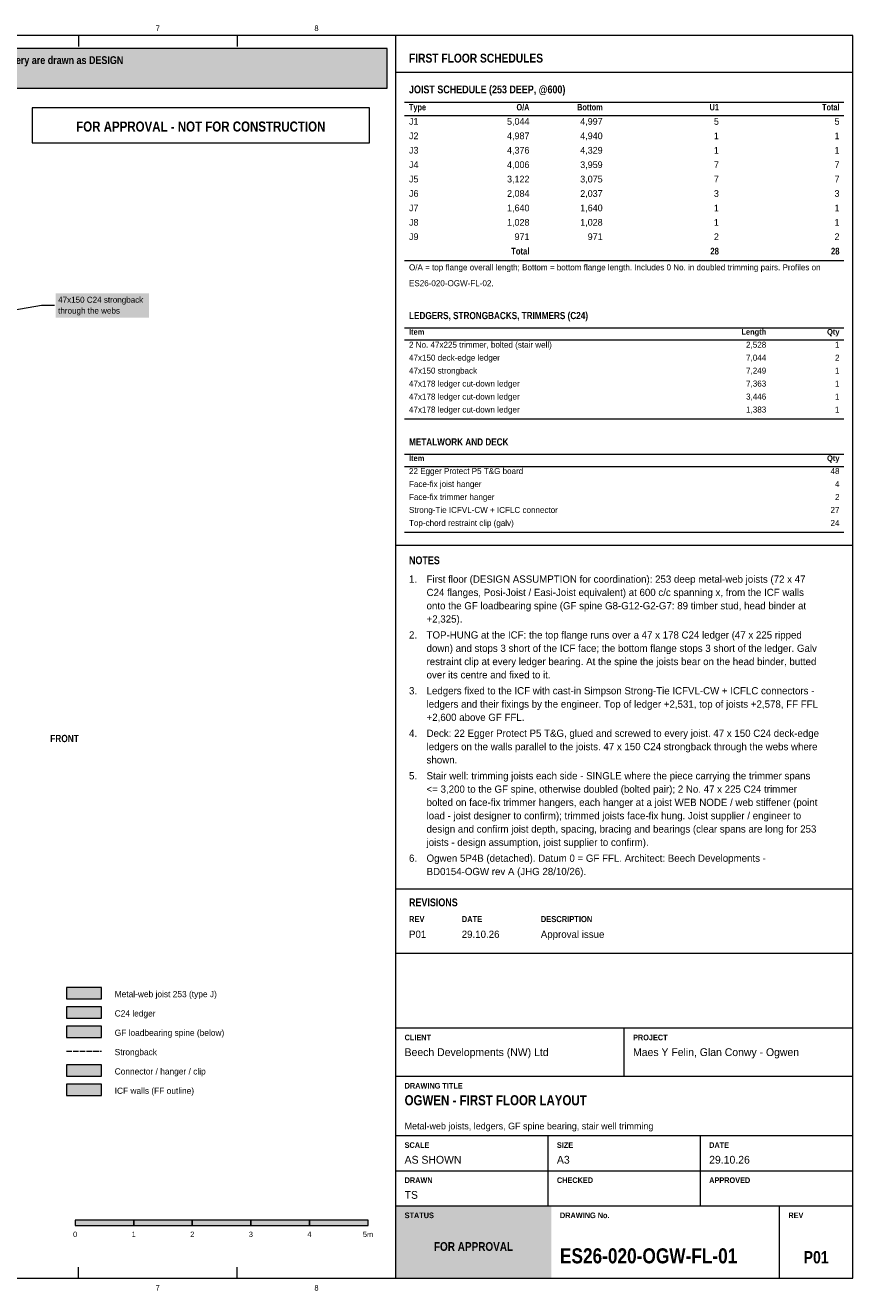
# Model space of a CAD drawing. Header units: millimetres. Extents: x 17 to 413, y 4 to 292.
# Tile 5 of 5: x 225 to 413, y 4 to 292. Entities that reach past the tile are written whole.
import ezdxf
from ezdxf.enums import TextEntityAlignment as Align

# ---------------------------------------------------------------- set-up
doc = ezdxf.new("R2010")
doc.units = ezdxf.units.MM
doc.linetypes.add('DASHED', pattern=[1.524, 1.27, -0.254])
for name, color, linetype in [('FILL-C_595961', 7, 'Continuous'), ('FILL-EPS', 7, 'Continuous'), ('FILL-INK', 7, 'Continuous'), ('FILL-LIGHT', 7, 'Continuous'), ('FILL-TEAL', 7, 'Continuous'), ('FILL-TIMBER', 7, 'Continuous'), ('FILL-WHITE', 7, 'Continuous'), ('LINE-C_735940', 7, 'Continuous'), ('LINE-C_B27326', 7, 'Continuous'), ('LINE-GREY', 7, 'Continuous'), ('LINE-INK', 7, 'Continuous'), ('LINE-RED', 7, 'Continuous'), ('LINE-RED-DASH', 7, 'DASHED'), ('LINE-TEAL', 7, 'Continuous'), ('LINE-TLS_BLUE', 7, 'Continuous'), ('TEXT-EPS', 7, 'Continuous'), ('TEXT-INK', 7, 'Continuous'), ('TEXT-RED', 7, 'Continuous'), ('TEXT-STEEL_GREY', 7, 'Continuous'), ('TEXT-TEAL', 7, 'Continuous'), ('TEXT-WHITE', 7, 'Continuous')]:
    doc.layers.add(name, color=color, linetype=linetype)
doc.styles.add('OpenSansCondensed-Bold', font='OpenSansCondensed-Bold.ttf')

msp = doc.modelspace()

# ---------------------------------------------------------------- hatches: boundary and pattern name
at = {"layer": 'FILL-C_595961', "true_color": 0x595961}
h = msp.add_hatch(color=256, dxfattribs=at)
h.dxf.hatch_style = 1
h.paths.add_polyline_path([(234, 53), (242, 53), (242, 55.6), (234, 55.6)])
at = {"layer": 'FILL-EPS', "true_color": 0xd9e8f7}
h = msp.add_hatch(color=256, dxfattribs=at)
h.dxf.hatch_style = 1
h.paths.add_polyline_path([(234, 70.6), (242, 70.6), (242, 73.2), (234, 73.2)])
at = {"layer": 'FILL-INK', "true_color": 0x14141a}
h = msp.add_hatch(color=256, dxfattribs=at)
h.dxf.hatch_style = 1
h.paths.add_polyline_path([(236, 19), (249.33, 19), (249.33, 20.2), (236, 20.2)])
h = msp.add_hatch(color=256, dxfattribs=at)
h.dxf.hatch_style = 1
h.paths.add_polyline_path([(262.67, 19), (276, 19), (276, 20.2), (262.67, 20.2)])
h = msp.add_hatch(color=256, dxfattribs=at)
h.dxf.hatch_style = 1
h.paths.add_polyline_path([(289.33, 19), (302.67, 19), (302.67, 20.2), (289.33, 20.2)])
at = {"layer": 'FILL-LIGHT', "true_color": 0xdedee0}
h = msp.add_hatch(color=256, dxfattribs=at)
h.dxf.hatch_style = 1
h.paths.add_polyline_path([(234, 48.6), (242, 48.6), (242, 51.2), (234, 51.2)])
at = {"layer": 'FILL-TEAL', "true_color": 0x009e85}
h = msp.add_hatch(color=256, dxfattribs=at)
h.dxf.hatch_style = 1
h.paths.add_polyline_path([(309.01, 7), (344.37, 7), (344.37, 23.5), (309.01, 23.5)])
at = {"layer": 'FILL-TIMBER', "true_color": 0xedcc99}
h = msp.add_hatch(color=256, dxfattribs=at)
h.dxf.hatch_style = 1
h.paths.add_polyline_path([(234, 66.2), (242, 66.2), (242, 68.8), (234, 68.8)])
at = {"layer": 'FILL-TIMBER', "true_color": 0xe6dbcc}
h = msp.add_hatch(color=256, dxfattribs=at)
h.dxf.hatch_style = 1
h.paths.add_polyline_path([(234, 61.8), (242, 61.8), (242, 64.4), (234, 64.4)])
at = {"layer": 'FILL-WHITE', "true_color": 0xfff5f0}
h = msp.add_hatch(color=256, dxfattribs=at)
h.dxf.hatch_style = 1
h.paths.add_polyline_path([(23, 278), (307, 278), (307, 287), (23, 287)])
at = {"layer": 'FILL-WHITE', "true_color": 0xffffff}
h = msp.add_hatch(color=256, dxfattribs=at)
h.dxf.hatch_style = 1
h.paths.add_polyline_path([(231.53, 225.74), (252.85, 225.74), (252.85, 231.29), (231.53, 231.29)])
h = msp.add_hatch(color=256, dxfattribs=at)
h.dxf.hatch_style = 1
h.paths.add_polyline_path([(249.33, 19), (262.67, 19), (262.67, 20.2), (249.33, 20.2)])
h = msp.add_hatch(color=256, dxfattribs=at)
h.dxf.hatch_style = 1
h.paths.add_polyline_path([(276, 19), (289.33, 19), (289.33, 20.2), (276, 20.2)])

# ---------------------------------------------------------------- linework, layer by layer
at = {"layer": 'LINE-C_735940', "lineweight": 5}
msp.add_lwpolyline([(234, 61.8), (242, 61.8), (242, 64.4), (234, 64.4)], close=True, dxfattribs=at)
at = {"layer": 'LINE-C_B27326', "lineweight": 5}
msp.add_lwpolyline([(234, 66.2), (242, 66.2), (242, 68.8), (234, 68.8)], close=True, dxfattribs=at)
at = {"layer": 'LINE-GREY', "lineweight": 5}
msp.add_lwpolyline([(234, 48.6), (242, 48.6), (242, 51.2), (234, 51.2)], close=True, dxfattribs=at)
at = {"layer": 'LINE-INK', "lineweight": 5}
for p, q in [((236.75, 290), (236.75, 287.5)), ((272.88, 290), (272.88, 287.5)), ((309, 7), (309, 290)), ((311, 274.8), (411, 274.8)), ((311, 271.72), (411, 271.72)), ((311, 238.71), (411, 238.71)), ((311, 223.39), (411, 223.39)), ((311, 220.64), (411, 220.64)), ((311, 202.72), (411, 202.72)), ((311, 194.62), (411, 194.62)), ((311, 191.87), (411, 191.87)), ((311, 176.9), (411, 176.9)), ((309, 173.89), (413, 173.89)), ((309, 95.7), (413, 95.7)), ((309, 81), (413, 81)), ((309, 64), (413, 64)), ((361, 53), (361, 64)), ((309, 53), (413, 53)), ((309, 39.5), (413, 39.5)), ((343.67, 31.5), (343.67, 39.5)), ((378.33, 31.5), (378.33, 39.5)), ((309, 31.5), (413, 31.5)), ((343.67, 23.5), (343.67, 31.5)), ((378.33, 23.5), (378.33, 31.5)), ((309, 23.5), (413, 23.5)), ((396.36, 7), (396.36, 23.5)), ((236.75, 7), (236.75, 9.5)), ((272.88, 7), (272.88, 9.5))]:
    msp.add_line(p, q, dxfattribs=at)
for points in [[(20, 7), (413, 7), (413, 290), (20, 290)], [(234, 53), (242, 53), (242, 55.6), (234, 55.6)], [(236, 19), (249.33, 19), (249.33, 20.2), (236, 20.2)], [(249.33, 19), (262.67, 19), (262.67, 20.2), (249.33, 20.2)], [(262.67, 19), (276, 19), (276, 20.2), (262.67, 20.2)], [(276, 19), (289.33, 19), (289.33, 20.2), (276, 20.2)], [(289.33, 19), (302.67, 19), (302.67, 20.2), (289.33, 20.2)]]:
    msp.add_lwpolyline(points, close=True, dxfattribs=at)
at = {"layer": 'LINE-RED', "lineweight": 5}
for p, q in [((149.15, 214.58), (228.33, 228.58)), ((228.33, 228.58), (231.33, 228.58))]:
    msp.add_line(p, q, dxfattribs=at)
for points in [[(23, 278), (307, 278), (307, 287), (23, 287)], [(226.21, 265.5), (303, 265.5), (303, 273.5), (226.21, 273.5)]]:
    msp.add_lwpolyline(points, close=True, dxfattribs=at)
at = {"layer": 'LINE-RED-DASH', "lineweight": 5}
msp.add_line((234, 58.7), (242, 58.7), dxfattribs=at)
at = {"layer": 'LINE-TEAL', "lineweight": 5}
msp.add_line((309, 281.6), (413, 281.6), dxfattribs=at)
at = {"layer": 'LINE-TLS_BLUE', "lineweight": 5}
msp.add_lwpolyline([(234, 70.6), (242, 70.6), (242, 73.2), (234, 73.2)], close=True, dxfattribs=at)

# ---------------------------------------------------------------- texts
at = {"layer": 'TEXT-EPS', "style": 'OpenSansCondensed-Bold'}
msp.add_text('STATUS', height=1.27, dxfattribs=at).set_placement((311, 20.7))
at = {"layer": 'TEXT-INK', "style": 'OpenSansCondensed-Bold'}
for s, height, p in [('ICF PACKAGE: Nudura ICF formwork and accessories are our supply. Raft and foundations AS PER THE ARCHITECTURAL DRAWINGS; joist ledgers by the engineer. Floors, stairs, partitions, roof and joinery are drawn as DESIGN', 1.778, (24.6, 283.47)), ('JOIST SCHEDULE (253 DEEP, @600)', 1.778, (312, 276.8)), ('LEDGERS, STRONGBACKS, TRIMMERS (C24)', 1.6256, (312, 225.39)), ('METALWORK AND DECK', 1.6256, (312, 196.62)), ('NOTES', 1.778, (312, 169.59)), ('REVISIONS', 1.778, (312, 91.7)), ('OGWEN - FIRST FLOOR LAYOUT', 2.286, (311, 46.4)), ('ES26-020-OGW-FL-01', 3.429, (346.36, 10.4))]:
    msp.add_text(s, height=height, dxfattribs=at).set_placement(p)
at = {"layer": 'TEXT-INK'}
for s, height, p in [('J1', 1.524, (312, 269.64)), ('J2', 1.524, (312, 266.36)), ('J3', 1.524, (312, 263.08)), ('J4', 1.524, (312, 259.79)), ('J5', 1.524, (312, 256.51)), ('J6', 1.524, (312, 253.23)), ('J7', 1.524, (312, 249.95)), ('J8', 1.524, (312, 246.67)), ('J9', 1.524, (312, 243.39)), ('2 No. 47x225 trimmer, bolted (stair well)', 1.3716, (312, 218.88)), ('47x150 deck-edge ledger', 1.3716, (312, 215.93)), ('47x150 strongback', 1.3716, (312, 212.98)), ('47x178 ledger cut-down ledger', 1.3716, (312, 210.03)), ('47x178 ledger cut-down ledger', 1.3716, (312, 207.07)), ('47x178 ledger cut-down ledger', 1.3716, (312, 204.12)), ('22 Egger Protect P5 T&G board', 1.3716, (312, 190.11)), ('Face-fix joist hanger', 1.3716, (312, 187.16)), ('Face-fix trimmer hanger', 1.3716, (312, 184.21)), ('Strong-Tie ICFVL-CW + ICFLC connector', 1.3716, (312, 181.26)), ('Top-chord restraint clip (galv)', 1.3716, (312, 178.3)), ('First floor (DESIGN ASSUMPTION for coordination): 253 deep metal-web joists (72 x 47', 1.651, (316, 165.37)), ('1.', 1.651, (312, 165.37)), ('C24 flanges, Posi-Joist / Easi-Joist equivalent) at 600 c/c spanning x, from the ICF walls', 1.651, (316, 162.34)), ('onto the GF loadbearing spine (GF spine G8-G12-G2-G7: 89 timber stud, head binder at', 1.651, (316, 159.31)), ('+2,325).', 1.651, (316, 156.29)), ('2.', 1.651, (312, 152.66)), ('TOP-HUNG at the ICF: the top flange runs over a 47 x 178 C24 ledger (47 x 225 ripped', 1.651, (316, 152.66)), ('down) and stops 3 short of the ICF face; the bottom flange stops 3 short of the ledger. Galv', 1.651, (316, 149.63)), ('restraint clip at every ledger bearing. At the spine the joists bear on the head binder, butted', 1.651, (316, 146.61)), ('over its centre and fixed to it.', 1.651, (316, 143.58)), ('3.', 1.651, (312, 139.95)), ('Ledgers fixed to the ICF with cast-in Simpson Strong-Tie ICFVL-CW + ICFLC connectors -', 1.651, (316, 139.95)), ('ledgers and their fixings by the engineer. Top of ledger +2,531, top of joists +2,578, FF FFL', 1.651, (316, 136.92)), ('+2,600 above GF FFL.', 1.651, (316, 133.9)), ('4.', 1.651, (312, 130.27)), ('Deck: 22 Egger Protect P5 T&G, glued and screwed to every joist. 47 x 150 C24 deck-edge', 1.651, (316, 130.27)), ('ledgers on the walls parallel to the joists. 47 x 150 C24 strongback through the webs where', 1.651, (316, 127.24)), ('shown.', 1.651, (316, 124.22)), ('5.', 1.651, (312, 120.59)), ('Stair well: trimming joists each side - SINGLE where the piece carrying the trimmer spans', 1.651, (316, 120.59)), ('<= 3,200 to the GF spine, otherwise doubled (bolted pair); 2 No. 47 x 225 C24 trimmer', 1.651, (316, 117.56)), ('bolted on face-fix trimmer hangers, each hanger at a joist WEB NODE / web stiffener (point', 1.651, (316, 114.54)), ('load - joist designer to confirm); trimmed joists face-fix hung. Joist supplier / engineer to', 1.651, (316, 111.51)), ('design and confirm joist depth, spacing, bracing and bearings (clear spans are long for 253', 1.651, (316, 108.48)), ('joists - design assumption, joist supplier to confirm).', 1.651, (316, 105.45)), ('6.', 1.651, (312, 101.83)), ('Ogwen 5P4B (detached). Datum 0 = GF FFL. Architect: Beech Developments -', 1.651, (316, 101.83)), ('BD0154-OGW rev A (JHG 28/10/26).', 1.651, (316, 98.8)), ('P01', 1.651, (312, 84.5)), ('29.10.26', 1.651, (324, 84.5)), ('Approval issue', 1.651, (342, 84.5)), ('Metal-web joist 253 (type J)', 1.4224, (245, 71)), ('C24 ledger', 1.422, (245, 66.6)), ('GF loadbearing spine (below)', 1.4224, (245, 62.2)), ('Strongback', 1.422, (245, 57.8)), ('Beech Developments (NW) Ltd', 1.778, (311, 57.6)), ('Maes Y Felin, Glan Conwy - Ogwen', 1.778, (363, 57.6)), ('Connector / hanger / clip', 1.4224, (245, 53.4)), ('ICF walls (FF outline)', 1.4224, (245, 49)), ('AS SHOWN', 1.778, (311, 33.1)), ('A3', 1.778, (345.67, 33.1)), ('29.10.26', 1.778, (380.33, 33.1)), ('TS', 1.778, (311, 25.1))]:
    msp.add_text(s, height=height, dxfattribs=at).set_placement(p)
for s, height, p in [('5,044', 1.524, (339.42, 269.64)), ('4,997', 1.524, (356.08, 269.64)), ('5', 1.52, (382.54, 269.64)), ('5', 1.52, (410, 269.64)), ('4,987', 1.524, (339.42, 266.36)), ('4,940', 1.524, (356.08, 266.36)), ('1', 1.52, (382.54, 266.36)), ('1', 1.52, (410, 266.36)), ('4,376', 1.524, (339.42, 263.08)), ('4,329', 1.524, (356.08, 263.08)), ('1', 1.52, (382.54, 263.08)), ('1', 1.52, (410, 263.08)), ('4,006', 1.524, (339.42, 259.79)), ('3,959', 1.524, (356.08, 259.79)), ('7', 1.52, (382.54, 259.79)), ('7', 1.52, (410, 259.79)), ('3,122', 1.524, (339.42, 256.51)), ('3,075', 1.524, (356.08, 256.51)), ('7', 1.52, (382.54, 256.51)), ('7', 1.52, (410, 256.51)), ('2,084', 1.524, (339.42, 253.23)), ('2,037', 1.524, (356.08, 253.23)), ('3', 1.52, (382.54, 253.23)), ('3', 1.52, (410, 253.23)), ('1,640', 1.524, (339.42, 249.95)), ('1,640', 1.524, (356.08, 249.95)), ('1', 1.52, (382.54, 249.95)), ('1', 1.52, (410, 249.95)), ('1,028', 1.524, (339.42, 246.67)), ('1,028', 1.524, (356.08, 246.67)), ('1', 1.52, (382.54, 246.67)), ('1', 1.52, (410, 246.67)), ('971', 1.524, (339.42, 243.39)), ('971', 1.524, (356.08, 243.39)), ('2', 1.52, (382.54, 243.39)), ('2', 1.52, (410, 243.39)), ('2,528', 1.372, (393.32, 218.88)), ('1', 1.37, (410, 218.88)), ('7,044', 1.372, (393.32, 215.93)), ('2', 1.37, (410, 215.93)), ('7,249', 1.372, (393.32, 212.98)), ('1', 1.37, (410, 212.98)), ('7,363', 1.372, (393.32, 210.03)), ('1', 1.37, (410, 210.03)), ('3,446', 1.372, (393.32, 207.07)), ('1', 1.37, (410, 207.07)), ('1,383', 1.372, (393.32, 204.12)), ('1', 1.37, (410, 204.12)), ('48', 1.372, (410, 190.11)), ('4', 1.37, (410, 187.16)), ('2', 1.37, (410, 184.21)), ('27', 1.372, (410, 181.26)), ('24', 1.372, (410, 178.3))]:
    msp.add_text(s, height=height, dxfattribs=at).set_placement(p, align=Align.RIGHT)
at = {"layer": 'TEXT-INK', "style": 'OpenSansCondensed-Bold'}
for s, p in [('Total', (339.42, 240.11)), ('28', (382.54, 240.11)), ('28', (410, 240.11))]:
    msp.add_text(s, height=1.524, dxfattribs=at).set_placement(p, align=Align.RIGHT)
at = {"layer": 'TEXT-INK'}
for s, height, p in [('0', 1.22, (236, 16.4)), ('1', 1.22, (249.33, 16.4)), ('2', 1.22, (262.67, 16.4)), ('3', 1.22, (276, 16.4)), ('4', 1.22, (289.33, 16.4)), ('5m', 1.219, (302.67, 16.4))]:
    msp.add_text(s, height=height, dxfattribs=at).set_placement(p, align=Align.CENTER)
at = {"layer": 'TEXT-INK', "style": 'OpenSansCondensed-Bold'}
msp.add_text('P01', height=2.794, dxfattribs=at).set_placement((404.68, 10.4), align=Align.CENTER)
at = {"layer": 'TEXT-RED', "style": 'OpenSansCondensed-Bold'}
msp.add_text('FOR APPROVAL - NOT FOR CONSTRUCTION', height=2.286, dxfattribs=at).set_placement((264.6, 268.1), align=Align.CENTER)
at = {"layer": 'TEXT-RED'}
for s, p in [('47x150 C24 strongback', (232.13, 229.11)), ('through the webs', (232.13, 226.64))]:
    msp.add_text(s, height=1.3716, dxfattribs=at).set_placement(p)
at = {"layer": 'TEXT-STEEL_GREY'}
for s, p in [('7', (254.81, 291)), ('8', (290.94, 291)), ('7', (254.81, 4.2)), ('8', (290.94, 4.2))]:
    msp.add_text(s, height=1.27, dxfattribs=at).set_placement(p, align=Align.CENTER)
at = {"layer": 'TEXT-STEEL_GREY', "style": 'OpenSansCondensed-Bold'}
for s, height, p in [('Type', 1.448, (312, 272.92)), ('Item', 1.295, (312, 221.84)), ('Item', 1.295, (312, 193.07)), ('FRONT', 1.651, (230.33, 129.08)), ('REV', 1.372, (312, 88.1)), ('DATE', 1.372, (324, 88.1)), ('DESCRIPTION', 1.3716, (342, 88.1)), ('CLIENT', 1.27, (311, 61.2)), ('PROJECT', 1.27, (363, 61.2)), ('DRAWING TITLE', 1.27, (311, 50.2)), ('SCALE', 1.27, (311, 36.7)), ('SIZE', 1.27, (345.67, 36.7)), ('DATE', 1.27, (380.33, 36.7)), ('DRAWN', 1.27, (311, 28.7)), ('CHECKED', 1.27, (345.67, 28.7)), ('APPROVED', 1.27, (380.33, 28.7)), ('DRAWING No.', 1.27, (346.36, 20.7)), ('REV', 1.27, (398.36, 20.7))]:
    msp.add_text(s, height=height, dxfattribs=at).set_placement(p)
for s, height, p in [('O/A', 1.448, (339.42, 272.92)), ('Bottom', 1.448, (356.08, 272.92)), ('U1', 1.448, (382.54, 272.92)), ('Total', 1.448, (410, 272.92)), ('Length', 1.295, (393.32, 221.84)), ('Qty', 1.295, (410, 221.84)), ('Qty', 1.295, (410, 193.07))]:
    msp.add_text(s, height=height, dxfattribs=at).set_placement(p, align=Align.RIGHT)
at = {"layer": 'TEXT-STEEL_GREY'}
for s, height, p in [('O/A = top flange overall length; Bottom = bottom flange length. Includes 0 No. in doubled trimming pairs. Profiles on', 1.3716, (312, 236.5)), ('ES26-020-OGW-FL-02.', 1.3716, (312, 232.89)), ('Metal-web joists, ledgers, GF spine bearing, stair well trimming', 1.524, (311, 40.9))]:
    msp.add_text(s, height=height, dxfattribs=at).set_placement(p)
at = {"layer": 'TEXT-TEAL', "style": 'OpenSansCondensed-Bold'}
msp.add_text('FIRST FLOOR SCHEDULES', height=2.032, dxfattribs=at).set_placement((312, 283.8))
at = {"layer": 'TEXT-WHITE', "style": 'OpenSansCondensed-Bold'}
msp.add_text('FOR APPROVAL', height=1.9812, dxfattribs=at).set_placement((326.68, 13.25), align=Align.CENTER)

doc.saveas('drawing.dxf')
